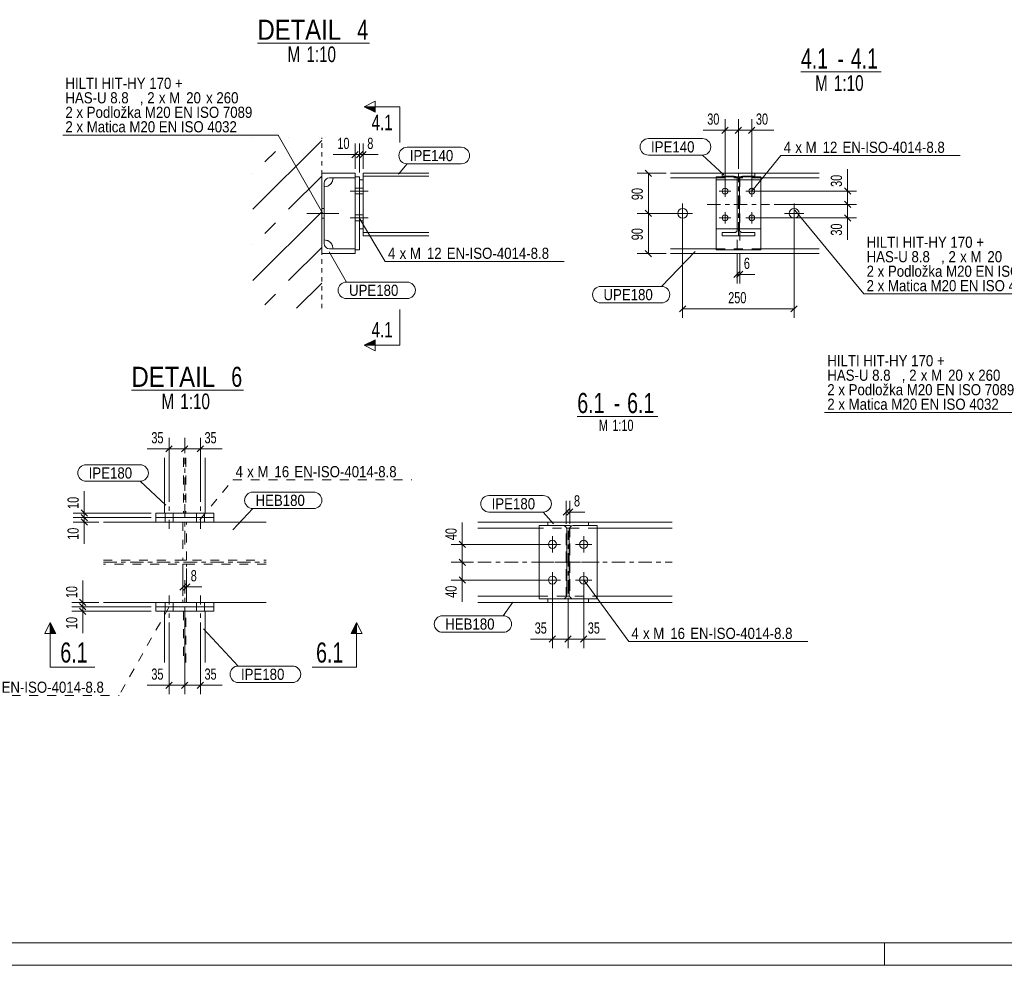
# Model space of a CAD drawing. Header units: millimetres. Extents: x -66 to 775, y -448 to 146.
# Tile 21 of 30: x 371 to 592, y -448 to -236. Entities that reach past the tile are written whole.
import ezdxf

# ---------------------------------------------------------------- set-up
doc = ezdxf.new("R2010")
doc.units = ezdxf.units.MM
for name, pattern in [('XKITLINE00', [0]), ('XKITLINE01', [4, 1, -1, 1, -1]), ('XKITLINE02', [4, 2, -2]), ('XKITLINE03', [6, 3, -1, 1, -1])]:
    doc.linetypes.add(name, pattern=pattern)
for name, color, linetype, lineweight in [('Jiný typ objektu', 7, 'Continuous', 0), ('Kóta', 4, 'Continuous', 0), ('List výkresu', 3, 'Continuous', 0), ('Prvek', 2, 'Continuous', 0), ('Značka prvku', 2, 'Continuous', 0), ('Značka šroubu', 4, 'Continuous', 0), ('Řez', 7, 'Continuous', 0), ('Šroub', 3, 'Continuous', 0)]:
    doc.layers.add(name, color=color, linetype=linetype, lineweight=lineweight)
doc.styles.add('ARIAL', font='arial.ttf')
doc.styles.add('ARIAL_NARROW', font='ARIALN.TTF')

msp = doc.modelspace()

# ---------------------------------------------------------------- hatches: boundary and pattern name
at = {"layer": 'Řez'}
for points in [[(451.12, -257.24), (448.62, -255.99), (451.12, -255.99)], [(451.12, -309.45), (448.62, -309.45), (451.12, -308.2)], [(378.28, -374.07), (378.28, -371.57), (379.53, -374.07)], [(445.71, -374.07), (446.96, -371.57), (446.96, -374.07)]]:
    msp.add_hatch(color=6, dxfattribs=at).paths.add_polyline_path(points, flags=17)

# ---------------------------------------------------------------- linework, layer by layer
at = {"layer": 'Jiný typ objektu', "color": 6, "linetype": 'XKITLINE00', "lineweight": 0}
for p, q in [((424.74, -241.73), (449.84, -241.73)), ((546.57, -248.18), (564.59, -248.18)), ((396.49, -319.52), (421.59, -319.52)), ((496.43, -325.39), (514.45, -325.39))]:
    msp.add_line(p, q, dxfattribs=at)
at = {"layer": 'Kóta', "color": 7, "linetype": 'XKITLINE00', "lineweight": 0}
for p, q in [((529.55, -273.89), (529.55, -258.75)), ((532.55, -269.89), (532.55, -258.75)), ((532.55, -269.89), (532.55, -258.75)), ((535.55, -273.89), (535.55, -258.75)), ((529.55, -261.25), (524.63, -261.25)), ((529.55, -261.25), (524.63, -261.25)), ((530.25, -260.54), (528.84, -261.95)), ((529.55, -261.25), (532.55, -261.25)), ((533.25, -260.54), (531.84, -261.95)), ((533.25, -260.54), (531.84, -261.95)), ((532.55, -261.25), (535.55, -261.25)), ((536.25, -260.54), (534.84, -261.95)), ((535.55, -261.25), (540.46, -261.25)), ((535.55, -261.25), (540.46, -261.25)), ((446.62, -269.89), (446.62, -264.2)), ((447.62, -270.69), (447.62, -264.2)), ((447.62, -270.69), (447.62, -264.2)), ((448.42, -269.89), (448.42, -264.2)), ((446.62, -266.7), (441.7, -266.7)), ((446.62, -266.7), (441.7, -266.7)), ((447.32, -265.99), (445.91, -267.41)), ((446.62, -266.7), (447.62, -266.7)), ((448.32, -265.99), (446.91, -267.41)), ((448.32, -265.99), (446.91, -267.41)), ((447.62, -266.7), (448.42, -266.7)), ((449.12, -265.99), (447.71, -267.41)), ((448.42, -266.7), (451.81, -266.7)), ((448.42, -266.7), (451.81, -266.7)), ((516.35, -270.89), (509.86, -270.89)), ((511.65, -270.18), (513.07, -271.6)), ((512.36, -279.89), (512.36, -270.89)), ((557.02, -274.89), (557.02, -269.98)), ((557.02, -274.89), (557.02, -269.98)), ((536.55, -274.89), (559.02, -274.89)), ((556.31, -274.18), (557.72, -275.6)), ((557.02, -277.89), (557.02, -274.89)), ((540.55, -277.89), (559.02, -277.89)), ((540.55, -277.89), (559.02, -277.89)), ((556.31, -277.18), (557.72, -278.6)), ((556.31, -277.18), (557.72, -278.6)), ((557.02, -280.89), (557.02, -277.89)), ((519.05, -279.89), (509.86, -279.89)), ((519.05, -279.89), (509.86, -279.89)), ((511.65, -279.18), (513.07, -280.6)), ((511.65, -279.18), (513.07, -280.6)), ((512.36, -288.89), (512.36, -279.89)), ((556.31, -280.18), (557.72, -281.6)), ((520.05, -280.89), (520.05, -303.29)), ((536.55, -280.89), (559.02, -280.89)), ((545.05, -280.89), (545.05, -303.29)), ((557.02, -280.89), (557.02, -285.81)), ((557.02, -280.89), (557.02, -285.81)), ((516.35, -288.89), (509.86, -288.89)), ((511.65, -288.18), (513.07, -289.6)), ((532.25, -288.84), (532.25, -295.58)), ((532.85, -288.84), (532.85, -295.58)), ((532.95, -292.87), (531.54, -294.29)), ((533.55, -292.87), (532.14, -294.29)), ((532.25, -293.58), (532.85, -293.58)), ((532.85, -293.58), (536.24, -293.58)), ((532.85, -293.58), (536.24, -293.58)), ((520.75, -300.58), (519.34, -301.99)), ((520.05, -301.29), (545.05, -301.29)), ((545.75, -300.58), (544.34, -301.99)), ((404.92, -344.57), (404.92, -330.17)), ((408.42, -333.67), (408.42, -330.17)), ((408.42, -333.67), (408.42, -330.17)), ((411.92, -344.57), (411.92, -330.17)), ((404.92, -332.67), (400.01, -332.67)), ((404.92, -332.67), (400.01, -332.67)), ((405.63, -331.96), (404.21, -333.37)), ((404.92, -332.67), (408.42, -332.67)), ((409.13, -331.96), (407.71, -333.37)), ((409.13, -331.96), (407.71, -333.37)), ((408.42, -332.67), (411.92, -332.67)), ((412.63, -331.96), (411.21, -333.37)), ((411.92, -332.67), (416.84, -332.67)), ((411.92, -332.67), (416.84, -332.67)), ((385.89, -347.07), (385.89, -342.16)), ((385.89, -347.07), (385.89, -342.16)), ((493.96, -349.47), (493.96, -344.33)), ((494.76, -349.47), (494.76, -344.33)), ((385.18, -346.36), (386.6, -347.78)), ((494.66, -346.12), (493.25, -347.53)), ((495.46, -346.12), (494.05, -347.53)), ((400.92, -347.07), (383.39, -347.07)), ((400.92, -348.07), (383.39, -348.07)), ((400.92, -348.07), (383.39, -348.07)), ((385.18, -347.36), (386.6, -348.78)), ((385.18, -347.36), (386.6, -348.78)), ((385.18, -348.36), (386.6, -349.78)), ((385.89, -348.07), (385.89, -347.07)), ((385.89, -349.07), (385.89, -348.07)), ((493.96, -346.83), (494.76, -346.83)), ((494.76, -346.83), (498.15, -346.83)), ((494.76, -346.83), (498.15, -346.83)), ((389.17, -349.07), (383.39, -349.07)), ((385.89, -349.07), (385.89, -353.99)), ((385.89, -349.07), (385.89, -353.99)), ((470.62, -354.07), (470.62, -349.16)), ((470.62, -354.07), (470.62, -349.16)), ((489.86, -354.07), (468.12, -354.07)), ((469.92, -353.36), (471.33, -354.78)), ((470.62, -358.07), (470.62, -354.07)), ((469.92, -357.36), (471.33, -358.78)), ((469.92, -357.36), (471.33, -358.78)), ((408.02, -359.5), (408.02, -365.61)), ((408.82, -359.5), (408.82, -365.61)), ((473.14, -358.07), (468.12, -358.07)), ((473.14, -358.07), (468.12, -358.07)), ((470.62, -362.07), (470.62, -358.07)), ((469.92, -361.36), (471.33, -362.78)), ((385.57, -367.07), (385.57, -362.16)), ((385.57, -367.07), (385.57, -362.16)), ((408.73, -362.91), (407.31, -364.32)), ((408.02, -363.61), (408.82, -363.61)), ((409.53, -362.91), (408.11, -364.32)), ((408.82, -363.61), (412.22, -363.61)), ((408.82, -363.61), (412.22, -363.61)), ((489.86, -362.07), (468.12, -362.07)), ((470.62, -362.07), (470.62, -366.99)), ((470.62, -362.07), (470.62, -366.99)), ((490.86, -363.07), (490.86, -377.32)), ((497.86, -363.07), (497.86, -377.32)), ((384.86, -366.36), (386.27, -367.78)), ((494.36, -366.07), (494.36, -377.32)), ((494.36, -366.07), (494.36, -377.32)), ((389.17, -367.07), (383.07, -367.07)), ((400.92, -368.07), (383.07, -368.07)), ((400.92, -368.07), (383.07, -368.07)), ((384.86, -367.36), (386.27, -368.78)), ((384.86, -367.36), (386.27, -368.78)), ((384.86, -368.36), (386.27, -369.78)), ((385.57, -368.07), (385.57, -367.07)), ((385.57, -369.07), (385.57, -368.07)), ((400.92, -369.07), (383.07, -369.07)), ((385.57, -369.07), (385.57, -373.99)), ((385.57, -369.07), (385.57, -373.99)), ((408.42, -370.07), (408.42, -387.65)), ((408.42, -370.07), (408.42, -387.65)), ((404.92, -371.57), (404.92, -387.65)), ((411.92, -371.57), (411.92, -387.65)), ((491.56, -374.61), (490.15, -376.03)), ((495.06, -374.61), (493.65, -376.03)), ((495.06, -374.61), (493.65, -376.03)), ((498.56, -374.61), (497.15, -376.03)), ((490.86, -375.32), (485.94, -375.32)), ((490.86, -375.32), (485.94, -375.32)), ((490.86, -375.32), (494.36, -375.32)), ((494.36, -375.32), (497.86, -375.32)), ((497.86, -375.32), (502.77, -375.32)), ((497.86, -375.32), (502.77, -375.32)), ((404.92, -385.65), (400.01, -385.65)), ((404.92, -385.65), (400.01, -385.65)), ((405.63, -384.94), (404.21, -386.35)), ((404.92, -385.65), (408.42, -385.65)), ((409.13, -384.94), (407.71, -386.35)), ((409.13, -384.94), (407.71, -386.35)), ((408.42, -385.65), (411.92, -385.65)), ((412.63, -384.94), (411.21, -386.35)), ((411.92, -385.65), (416.84, -385.65)), ((411.92, -385.65), (416.84, -385.65))]:
    msp.add_line(p, q, dxfattribs=at)
at = {"layer": 'Kóta', "color": 3}
for p in [(529.55, -261.25), (532.55, -261.25), (532.55, -261.25), (535.55, -261.25), (446.62, -266.7), (447.62, -266.7), (447.62, -266.7), (448.42, -266.7), (512.36, -270.89), (557.02, -274.89), (557.02, -277.89), (557.02, -277.89), (512.36, -279.89), (512.36, -279.89), (557.02, -280.89), (512.36, -288.89), (532.25, -293.58), (532.85, -293.58), (520.05, -301.29), (545.05, -301.29), (404.92, -332.67), (408.42, -332.67), (408.42, -332.67), (411.92, -332.67), (385.89, -347.07), (385.89, -348.07), (385.89, -348.07), (493.96, -346.83), (494.76, -346.83), (385.89, -349.07), (470.62, -354.07), (470.62, -358.07), (470.62, -358.07), (408.02, -363.61), (408.82, -363.61), (470.62, -362.07), (385.57, -367.07), (385.57, -368.07), (385.57, -368.07), (385.57, -369.07), (490.86, -375.32), (494.36, -375.32), (494.36, -375.32), (497.86, -375.32), (404.92, -385.65), (408.42, -385.65), (408.42, -385.65), (411.92, -385.65)]:
    msp.add_point(p, dxfattribs=at)
at = {"layer": 'List výkresu', "color": 7, "linetype": 'XKITLINE00', "lineweight": 0}
for p, q in [((-60.71, -443.42), (770.29, -443.42)), ((565.29, -448.42), (565.29, -443.42)), ((-65.71, -448.42), (775.29, -448.42))]:
    msp.add_line(p, q, dxfattribs=at)
at = {"layer": 'Prvek', "color": 7, "linetype": 'XKITLINE00', "lineweight": 0}
for p, q in [((423.69, -262.97), (423.69, -262.97)), ((423.69, -262.97), (423.69, -262.97)), ((423.69, -278.97), (439.12, -263.54)), ((431.69, -262.97), (431.69, -262.97)), ((426.4, -268.37), (428.75, -266.02)), ((423.69, -270.97), (423.69, -270.97)), ((431.69, -278.97), (439.12, -271.54)), ((423.69, -278.97), (423.69, -278.97)), ((423.69, -278.97), (423.69, -278.97)), ((423.69, -294.97), (439.12, -279.54)), ((426.4, -284.37), (428.75, -282.02)), ((423.69, -286.97), (423.69, -286.97)), ((431.69, -294.97), (439.12, -287.54)), ((423.69, -294.97), (423.69, -294.97)), ((423.69, -294.97), (423.69, -294.97)), ((433.5, -301.17), (439.12, -295.54)), ((426.4, -300.37), (428.75, -298.02))]:
    msp.add_line(p, q, dxfattribs=at)
at = {"layer": 'Prvek', "color": 7, "linetype": 'XKITLINE01', "lineweight": 0}
msp.add_line((439.12, -301.17), (439.12, -262.97), dxfattribs=at)
at = {"layer": 'Prvek', "color": 3, "linetype": 'XKITLINE00', "lineweight": 0}
for p, q in [((439.12, -288.89), (439.12, -270.89)), ((439.12, -270.89), (446.62, -270.89)), ((446.62, -270.89), (446.62, -271.94)), ((448.42, -270.89), (448.42, -272.39)), ((463.18, -270.89), (448.42, -270.89)), ((517.35, -270.89), (528.9, -270.89)), ((536.2, -270.89), (528.9, -270.89)), ((528.9, -270.89), (528.9, -271.58)), ((550.62, -270.89), (536.2, -270.89)), ((536.2, -271.58), (536.2, -270.89)), ((439.67, -273.14), (439.76, -272.68)), ((439.67, -286.64), (439.67, -273.14)), ((440.41, -272.03), (440.87, -271.94)), ((446.62, -271.94), (440.87, -271.94)), ((441.67, -271.94), (441.57, -272.56)), ((446.62, -271.69), (447.62, -271.69)), ((446.62, -271.94), (446.62, -287.84)), ((447.62, -271.69), (447.62, -288.09)), ((447.62, -272.39), (447.62, -283.39)), ((448.42, -272.39), (447.62, -272.39)), ((448.42, -271.58), (463.18, -271.58)), ((448.42, -283.39), (448.42, -272.39)), ((517.35, -271.94), (527.55, -271.94)), ((527.55, -271.69), (531.96, -271.69)), ((527.55, -271.69), (527.55, -272.39)), ((527.55, -272.39), (532.31, -272.39)), ((527.55, -272.39), (527.55, -283.39)), ((528.9, -271.58), (531.61, -271.58)), ((531.61, -271.58), (531.88, -271.63)), ((532.26, -272.01), (532.31, -272.28)), ((532.31, -283.5), (532.31, -272.28)), ((532.78, -272.28), (532.83, -272.01)), ((532.78, -283.5), (532.78, -272.28)), ((537.55, -272.39), (532.78, -272.39)), ((537.55, -271.69), (533.13, -271.69)), ((533.21, -271.63), (533.48, -271.58)), ((533.48, -271.58), (536.2, -271.58)), ((537.55, -271.69), (537.55, -272.39)), ((550.62, -271.94), (537.55, -271.94)), ((537.55, -272.39), (537.55, -283.39)), ((440.28, -273.84), (439.67, -273.94)), ((447.62, -283.39), (448.42, -283.39)), ((448.42, -283.39), (448.42, -284.89)), ((448.42, -284.2), (463.18, -284.2)), ((527.55, -283.39), (532.31, -283.39)), ((527.55, -283.39), (527.55, -288.09)), ((531.61, -284.2), (528.9, -284.2)), ((528.9, -284.2), (528.9, -284.89)), ((531.88, -284.15), (531.61, -284.2)), ((532.31, -283.5), (532.26, -283.77)), ((537.55, -283.39), (532.78, -283.39)), ((532.83, -283.77), (532.78, -283.5)), ((533.48, -284.2), (533.21, -284.15)), ((536.2, -284.2), (533.48, -284.2)), ((536.2, -284.89), (536.2, -284.2)), ((537.55, -283.39), (537.55, -288.09)), ((439.67, -285.84), (440.28, -285.94)), ((439.76, -287.1), (439.67, -286.64)), ((448.42, -284.89), (463.18, -284.89)), ((528.9, -284.89), (536.2, -284.89)), ((446.62, -288.89), (439.12, -288.89)), ((440.87, -287.84), (440.41, -287.75)), ((440.87, -287.84), (446.62, -287.84)), ((441.57, -287.22), (441.67, -287.84)), ((446.62, -287.84), (446.62, -288.89)), ((446.62, -288.09), (447.62, -288.09)), ((517.35, -287.84), (527.55, -287.84)), ((550.62, -288.89), (517.35, -288.89)), ((527.55, -288.09), (537.55, -288.09)), ((550.62, -287.84), (537.55, -287.84)), ((403.87, -334.67), (403.87, -347.07)), ((412.97, -334.67), (412.97, -347.07)), ((403.87, -347.07), (401.92, -347.07)), ((401.92, -347.07), (401.92, -348.07)), ((414.92, -348.07), (401.92, -348.07)), ((414.92, -348.07), (401.92, -348.07)), ((401.92, -348.07), (401.92, -349.07)), ((403.87, -347.07), (412.97, -347.07)), ((414.92, -347.07), (412.97, -347.07)), ((414.92, -347.07), (414.92, -348.07)), ((414.92, -348.07), (414.92, -349.07)), ((426.67, -349.07), (390.17, -349.07)), ((474.14, -349.07), (489.81, -349.07)), ((474.14, -350.47), (487.86, -350.47)), ((487.86, -349.87), (489.81, -349.87)), ((487.86, -366.27), (487.86, -349.87)), ((498.91, -349.07), (489.81, -349.07)), ((489.81, -349.07), (489.81, -349.87)), ((489.81, -349.87), (493.19, -349.87)), ((493.19, -349.87), (493.54, -349.94)), ((494.02, -350.43), (494.09, -350.77)), ((494.09, -365.37), (494.09, -350.77)), ((494.62, -350.77), (494.69, -350.43)), ((494.62, -365.37), (494.62, -350.77)), ((495.18, -349.94), (495.52, -349.87)), ((495.52, -349.87), (498.91, -349.87)), ((517.69, -349.07), (498.91, -349.07)), ((498.91, -349.87), (498.91, -349.07)), ((500.86, -349.87), (498.91, -349.87)), ((500.86, -366.27), (500.86, -349.87)), ((517.69, -350.47), (500.86, -350.47)), ((474.14, -365.67), (487.86, -365.67)), ((489.81, -366.27), (487.86, -366.27)), ((493.19, -366.27), (489.81, -366.27)), ((489.81, -366.27), (489.81, -367.07)), ((493.54, -366.2), (493.19, -366.27)), ((494.09, -365.37), (494.02, -365.72)), ((494.69, -365.72), (494.62, -365.37)), ((495.52, -366.27), (495.18, -366.2)), ((495.52, -366.27), (498.91, -366.27)), ((498.91, -367.07), (498.91, -366.27)), ((500.86, -366.27), (498.91, -366.27)), ((517.69, -365.67), (500.86, -365.67)), ((426.67, -367.07), (390.17, -367.07)), ((401.92, -367.07), (401.92, -368.07)), ((414.92, -368.07), (401.92, -368.07)), ((401.92, -368.07), (401.92, -369.07)), ((414.92, -368.07), (401.92, -368.07)), ((414.92, -367.07), (414.92, -368.07)), ((414.92, -368.07), (414.92, -369.07)), ((474.14, -367.07), (489.81, -367.07)), ((489.81, -367.07), (498.91, -367.07)), ((517.69, -367.07), (498.91, -367.07)), ((403.87, -369.07), (401.92, -369.07)), ((412.97, -369.07), (403.87, -369.07)), ((403.87, -369.07), (403.87, -380.55)), ((412.97, -369.07), (412.97, -380.55)), ((414.92, -369.07), (412.97, -369.07))]:
    msp.add_line(p, q, dxfattribs=at)
at = {"layer": 'Prvek', "color": 7, "linetype": 'XKITLINE02', "lineweight": 0}
for p, q in [((528.9, -270.89), (536.2, -270.89)), ((528.9, -271.58), (528.9, -270.89)), ((528.9, -270.89), (536.2, -270.89)), ((536.2, -270.89), (536.2, -271.58)), ((441.57, -272.56), (441.67, -271.94)), ((441.67, -271.94), (446.62, -271.94)), ((446.62, -271.69), (446.62, -271.94)), ((446.62, -287.84), (446.62, -271.94)), ((448.42, -272.39), (448.42, -283.39)), ((527.55, -271.94), (537.55, -271.94)), ((527.55, -272.39), (527.55, -283.39)), ((531.61, -271.58), (528.9, -271.58)), ((531.88, -271.63), (531.61, -271.58)), ((533.13, -271.69), (531.96, -271.69)), ((532.25, -287.84), (532.25, -271.94)), ((532.25, -271.94), (532.85, -271.94)), ((532.31, -272.28), (532.26, -272.01)), ((532.31, -283.5), (532.31, -272.28)), ((532.78, -272.39), (532.31, -272.39)), ((532.83, -272.01), (532.78, -272.28)), ((532.78, -283.5), (532.78, -272.28)), ((532.85, -271.94), (532.85, -287.84)), ((533.48, -271.58), (533.21, -271.63)), ((536.2, -271.58), (533.48, -271.58)), ((537.55, -272.39), (537.55, -283.39)), ((439.67, -273.94), (440.28, -273.84)), ((439.67, -273.94), (439.67, -285.84)), ((528.9, -284.2), (531.61, -284.2)), ((528.9, -284.89), (528.9, -284.2)), ((531.61, -284.2), (531.88, -284.15)), ((532.26, -283.77), (532.31, -283.5)), ((532.78, -283.39), (532.31, -283.39)), ((532.78, -283.5), (532.83, -283.77)), ((533.21, -284.15), (533.48, -284.2)), ((533.48, -284.2), (536.2, -284.2)), ((536.2, -284.2), (536.2, -284.89)), ((440.28, -285.94), (439.67, -285.84)), ((536.2, -284.89), (528.9, -284.89)), ((441.67, -287.84), (441.57, -287.22)), ((441.67, -287.84), (446.62, -287.84)), ((446.62, -287.84), (446.62, -288.09)), ((527.55, -287.84), (537.55, -287.84)), ((532.85, -287.84), (532.25, -287.84)), ((408.16, -334.67), (408.16, -347.07)), ((408.69, -334.67), (408.69, -347.07)), ((412.97, -347.07), (403.87, -347.07)), ((414.92, -349.07), (401.92, -349.07)), ((408.82, -349.07), (408.02, -349.07)), ((408.02, -349.07), (408.02, -357.65)), ((408.82, -357.65), (408.82, -349.07)), ((487.86, -349.87), (500.86, -349.87)), ((487.86, -366.27), (487.86, -349.87)), ((500.86, -350.47), (487.86, -350.47)), ((498.91, -349.07), (489.81, -349.07)), ((489.81, -349.87), (489.81, -349.07)), ((489.81, -349.07), (498.91, -349.07)), ((493.19, -349.87), (489.81, -349.87)), ((498.91, -349.87), (489.81, -349.87)), ((493.54, -349.94), (493.19, -349.87)), ((493.96, -365.67), (493.96, -350.47)), ((493.96, -350.47), (494.76, -350.47)), ((494.09, -350.77), (494.02, -350.43)), ((494.09, -365.37), (494.09, -350.77)), ((494.69, -350.43), (494.62, -350.77)), ((494.62, -365.37), (494.62, -350.77)), ((494.76, -350.47), (494.76, -365.67)), ((495.52, -349.87), (495.18, -349.94)), ((498.91, -349.87), (495.52, -349.87)), ((498.91, -349.07), (498.91, -349.87)), ((500.86, -349.87), (500.86, -366.27)), ((493.96, -352.23), (493.96, -363.91)), ((494.76, -363.91), (494.76, -352.23)), ((390.17, -357.65), (426.67, -357.65)), ((426.67, -358.5), (390.17, -358.5)), ((408.02, -357.65), (408.82, -357.65)), ((408.02, -358.5), (408.02, -367.07)), ((408.82, -358.5), (408.02, -358.5)), ((408.82, -367.07), (408.82, -358.5)), ((487.86, -365.67), (500.86, -365.67)), ((500.86, -366.27), (487.86, -366.27)), ((489.81, -367.07), (489.81, -366.27)), ((489.81, -366.27), (493.19, -366.27)), ((498.91, -366.27), (489.81, -366.27)), ((493.19, -366.27), (493.54, -366.2)), ((494.76, -365.67), (493.96, -365.67)), ((494.02, -365.72), (494.09, -365.37)), ((494.62, -365.37), (494.69, -365.72)), ((495.18, -366.2), (495.52, -366.27)), ((495.52, -366.27), (498.91, -366.27)), ((498.91, -366.27), (498.91, -367.07)), ((414.92, -367.07), (401.92, -367.07)), ((408.02, -367.07), (408.82, -367.07)), ((498.91, -367.07), (489.81, -367.07)), ((498.91, -367.07), (489.81, -367.07)), ((412.97, -369.07), (403.87, -369.07)), ((408.16, -369.07), (408.16, -380.55)), ((408.69, -380.55), (408.69, -369.07))]:
    msp.add_line(p, q, dxfattribs=at)
at = {"layer": 'Prvek', "color": 7, "linetype": 'XKITLINE03', "lineweight": 0}
for p, q in [((532.55, -284.89), (532.55, -270.89)), ((525.55, -277.89), (539.55, -277.89)), ((408.42, -354.07), (408.42, -334.67)), ((494.36, -365.07), (494.36, -351.07)), ((390.17, -358.07), (426.67, -358.07)), ((474.14, -358.07), (517.69, -358.07)), ((487.36, -358.07), (501.36, -358.07)), ((408.42, -362.07), (408.42, -380.55))]:
    msp.add_line(p, q, dxfattribs=at)
at = {"layer": 'Prvek', "color": 3, "linetype": 'XKITLINE00', "lineweight": 0}
for centre, radius, start, end in [((440.87, -273.14), 1.2, 112.5, 157.5), ((439.67, -271.94), 2, 288, 342), ((531.61, -272.28), 0.7, 22.5, 67.5), ((533.48, -272.28), 0.7, 112.5, 157.5), ((531.61, -283.5), 0.7, 292.5, 337.5), ((533.48, -283.5), 0.7, 202.5, 247.5), ((439.67, -287.84), 2, 18, 72), ((440.87, -286.64), 1.2, 202.5, 247.5), ((493.19, -350.77), 0.9, 22.5, 67.5), ((495.52, -350.77), 0.9, 112.5, 157.5), ((493.19, -365.37), 0.9, 292.5, 337.5), ((495.52, -365.37), 0.9, 202.5, 247.5)]:
    msp.add_arc(centre, radius, start, end, dxfattribs=at)
at = {"layer": 'Prvek', "color": 7, "linetype": 'XKITLINE02', "lineweight": 0}
for centre, radius, start, end in [((439.67, -271.94), 2, 288, 342), ((531.61, -272.28), 0.7, 22.5, 67.5), ((533.48, -272.28), 0.7, 112.5, 157.5), ((531.61, -283.5), 0.7, 292.5, 337.5), ((533.48, -283.5), 0.7, 202.5, 247.5), ((439.67, -287.84), 2, 18, 72), ((493.19, -350.77), 0.9, 22.5, 67.5), ((495.52, -350.77), 0.9, 112.5, 157.5), ((493.19, -365.37), 0.9, 292.5, 337.5), ((495.52, -365.37), 0.9, 202.5, 247.5)]:
    msp.add_arc(centre, radius, start, end, dxfattribs=at)
at = {"layer": 'Značka prvku', "color": 7, "linetype": 'XKITLINE00', "lineweight": 0}
for p, q in [((512.36, -263.13), (524.5, -263.13)), ((458.28, -265.08), (470.42, -265.08)), ((512.36, -266.83), (524.5, -266.83)), ((529.27, -271.23), (524.5, -266.83)), ((456.34, -271.09), (458.28, -268.78)), ((458.28, -268.78), (470.42, -268.78)), ((440.77, -288.54), (444.65, -295.28)), ((522.85, -288.43), (515.32, -296.25)), ((444.65, -295.28), (458.27, -295.28)), ((501.7, -296.25), (515.32, -296.25)), ((444.65, -298.98), (458.27, -298.98)), ((501.7, -299.95), (515.32, -299.95)), ((386.28, -336.23), (398.41, -336.23)), ((386.28, -339.93), (398.41, -339.93)), ((404.19, -345.31), (398.41, -339.93)), ((423.69, -342.36), (437.31, -342.36)), ((476.63, -343.13), (488.76, -343.13)), ((419.2, -350.81), (423.69, -346.06)), ((423.69, -346.06), (437.31, -346.06)), ((476.63, -346.83), (488.76, -346.83)), ((491.09, -349.48), (488.76, -346.83)), ((482, -367.02), (479.84, -370.09)), ((466.22, -370.09), (479.84, -370.09)), ((412.66, -372.98), (420.42, -381.34)), ((466.22, -373.79), (479.84, -373.79)), ((420.42, -381.34), (432.56, -381.34)), ((420.42, -385.04), (432.56, -385.04))]:
    msp.add_line(p, q, dxfattribs=at)
for centre, start, end in [((512.36, -264.98), 90, 270), ((524.5, -264.98), 270, 90), ((458.28, -266.93), 90, 270), ((470.42, -266.93), 270, 90), ((444.65, -297.13), 90, 270), ((458.27, -297.13), 270, 90), ((501.7, -298.1), 90, 270), ((515.32, -298.1), 270, 90), ((386.28, -338.08), 90, 270), ((398.41, -338.08), 270, 90), ((423.69, -344.21), 90, 270), ((437.31, -344.21), 270, 90), ((476.63, -344.98), 90, 270), ((488.76, -344.98), 270, 90), ((466.22, -371.94), 90, 270), ((479.84, -371.94), 270, 90), ((420.42, -383.19), 90, 270), ((432.56, -383.19), 270, 90)]:
    msp.add_arc(centre, 1.85, start, end, dxfattribs=at)
at = {"layer": 'Značka šroubu', "color": 7, "linetype": 'XKITLINE00', "lineweight": 0}
for p, q in [((381.06, -262.33), (429.33, -262.33)), ((439.39, -279.89), (429.33, -262.33)), ((535.55, -274.89), (542.1, -266.92)), ((542.1, -266.92), (582.24, -266.92)), ((545.23, -279.2), (560.69, -297.95)), ((447.52, -280.89), (453.38, -290.68)), ((453.38, -290.68), (493.52, -290.68)), ((560.69, -297.95), (608.97, -297.95)), ((551.88, -324.51), (600.15, -324.51)), ((497.98, -362.21), (507.96, -375.88)), ((507.96, -375.88), (548.1, -375.88))]:
    msp.add_line(p, q, dxfattribs=at)
at = {"layer": 'Značka šroubu', "color": 7, "linetype": 'XKITLINE02', "lineweight": 0}
for p, q in [((411.8, -348.58), (419.21, -339.64)), ((419.21, -339.64), (459.35, -339.64)), ((404.92, -368.07), (393.7, -387.94)), ((353.56, -387.94), (393.7, -387.94))]:
    msp.add_line(p, q, dxfattribs=at)
at = {"layer": 'Řez', "color": 6, "linetype": 'XKITLINE00', "lineweight": 0}
for p, q in [((448.62, -255.99), (451.12, -254.74)), ((448.62, -255.99), (451.12, -257.24)), ((456.62, -255.99), (448.62, -255.99)), ((451.12, -257.24), (451.12, -254.74)), ((456.62, -255.99), (456.62, -263.99)), ((456.62, -309.45), (456.62, -301.45)), ((448.62, -309.45), (451.12, -308.2)), ((451.12, -308.2), (451.12, -310.7)), ((451.12, -310.7), (448.62, -309.45)), ((456.62, -309.45), (448.62, -309.45)), ((377.03, -374.07), (378.28, -371.57)), ((378.28, -371.57), (379.53, -374.07)), ((378.28, -381.57), (378.28, -371.57)), ((446.96, -371.57), (445.71, -374.07)), ((446.96, -371.57), (448.21, -374.07)), ((446.96, -381.57), (446.96, -371.57)), ((379.53, -374.07), (377.03, -374.07)), ((445.71, -374.07), (448.21, -374.07)), ((378.28, -381.57), (388.28, -381.57)), ((446.96, -381.57), (436.96, -381.57))]:
    msp.add_line(p, q, dxfattribs=at)
at = {"layer": 'Šroub', "color": 7, "linetype": 'XKITLINE00', "lineweight": 0}
for p, q in [((529.55, -276.19), (529.55, -273.59)), ((535.55, -276.19), (535.55, -273.59)), ((445.52, -274.89), (449.52, -274.89)), ((446.62, -274.24), (447.62, -274.24)), ((446.62, -275.54), (447.62, -275.54)), ((447.62, -274.24), (448.42, -274.24)), ((447.62, -275.54), (448.42, -275.54)), ((530.85, -274.89), (528.25, -274.89)), ((536.85, -274.89), (534.25, -274.89)), ((520.05, -282.09), (520.05, -277.69)), ((545.05, -282.09), (545.05, -277.69)), ((435.79, -279.89), (442.99, -279.89)), ((439.12, -278.79), (439.67, -278.79)), ((446.62, -280.24), (447.62, -280.24)), ((447.62, -280.24), (448.42, -280.24)), ((522.25, -279.89), (517.85, -279.89)), ((529.55, -282.19), (529.55, -279.59)), ((535.55, -282.19), (535.55, -279.59)), ((547.25, -279.89), (542.85, -279.89)), ((439.12, -280.99), (439.67, -280.99)), ((445.52, -280.89), (449.52, -280.89)), ((446.62, -281.54), (447.62, -281.54)), ((447.62, -281.54), (448.42, -281.54)), ((530.85, -280.89), (528.25, -280.89)), ((536.85, -280.89), (534.25, -280.89)), ((490.86, -355.87), (490.86, -352.27)), ((497.86, -355.87), (497.86, -352.27)), ((492.66, -354.07), (489.06, -354.07)), ((499.66, -354.07), (496.06, -354.07)), ((490.86, -363.87), (490.86, -360.27)), ((497.86, -363.87), (497.86, -360.27)), ((492.66, -362.07), (489.06, -362.07)), ((499.66, -362.07), (496.06, -362.07))]:
    msp.add_line(p, q, dxfattribs=at)
at = {"layer": 'Šroub', "color": 7, "linetype": 'XKITLINE02', "lineweight": 0}
for p, q in [((445.52, -274.89), (449.52, -274.89)), ((446.62, -274.24), (447.62, -274.24)), ((446.62, -275.54), (447.62, -275.54)), ((447.62, -274.24), (448.42, -274.24)), ((447.62, -275.54), (448.42, -275.54)), ((435.79, -279.89), (442.99, -279.89)), ((439.12, -278.79), (439.67, -278.79)), ((446.62, -280.24), (447.62, -280.24)), ((447.62, -280.24), (448.42, -280.24)), ((439.12, -280.99), (439.67, -280.99)), ((445.52, -280.89), (449.52, -280.89)), ((446.62, -281.54), (447.62, -281.54)), ((447.62, -281.54), (448.42, -281.54)), ((404.92, -350.57), (404.92, -345.57)), ((404.92, -350.57), (404.92, -345.57)), ((411.92, -350.57), (411.92, -345.57)), ((411.92, -350.57), (411.92, -345.57)), ((404.02, -348.07), (404.02, -347.07)), ((404.02, -348.07), (404.02, -347.07)), ((404.02, -349.07), (404.02, -348.07)), ((404.02, -349.07), (404.02, -348.07)), ((405.82, -348.07), (405.82, -347.07)), ((405.82, -348.07), (405.82, -347.07)), ((405.82, -349.07), (405.82, -348.07)), ((405.82, -349.07), (405.82, -348.07)), ((411.02, -348.07), (411.02, -347.07)), ((411.02, -348.07), (411.02, -347.07)), ((411.02, -349.07), (411.02, -348.07)), ((411.02, -349.07), (411.02, -348.07)), ((412.82, -348.07), (412.82, -347.07)), ((412.82, -348.07), (412.82, -347.07)), ((412.82, -349.07), (412.82, -348.07)), ((412.82, -349.07), (412.82, -348.07)), ((404.92, -365.57), (404.92, -370.57)), ((404.92, -365.57), (404.92, -370.57)), ((411.92, -365.57), (411.92, -370.57)), ((411.92, -365.57), (411.92, -370.57)), ((404.02, -367.07), (404.02, -368.07)), ((404.02, -367.07), (404.02, -368.07)), ((404.02, -368.07), (404.02, -369.07)), ((404.02, -368.07), (404.02, -369.07)), ((405.82, -367.07), (405.82, -368.07)), ((405.82, -367.07), (405.82, -368.07)), ((405.82, -368.07), (405.82, -369.07)), ((405.82, -368.07), (405.82, -369.07)), ((411.02, -367.07), (411.02, -368.07)), ((411.02, -367.07), (411.02, -368.07)), ((411.02, -368.07), (411.02, -369.07)), ((411.02, -368.07), (411.02, -369.07)), ((412.82, -367.07), (412.82, -368.07)), ((412.82, -367.07), (412.82, -368.07)), ((412.82, -368.07), (412.82, -369.07)), ((412.82, -368.07), (412.82, -369.07))]:
    msp.add_line(p, q, dxfattribs=at)
at = {"layer": 'Šroub', "color": 7, "linetype": 'XKITLINE00', "lineweight": 0}
for centre, radius in [((529.55, -274.89), 0.65), ((535.55, -274.89), 0.65), ((520.05, -279.89), 1.1), ((529.55, -280.89), 0.65), ((535.55, -280.89), 0.65), ((545.05, -279.89), 1.1), ((490.86, -354.07), 0.9), ((497.86, -354.07), 0.9), ((490.86, -362.07), 0.9), ((497.86, -362.07), 0.9)]:
    msp.add_circle(centre, radius, dxfattribs=at)

# ---------------------------------------------------------------- texts
at = {"layer": 'Jiný typ objektu', "color": 6, "width": 0.85}
for s, style, p in [('DETAIL', 'ARIAL', (424.74, -240.98)), ('4', 'ARIAL_NARROW', (447.1, -240.98)), ('4.1', 'ARIAL_NARROW', (546.57, -247.43)), ('4.1', 'ARIAL_NARROW', (557.75, -247.43)), ('-', 'ARIAL_NARROW', (554.76, -247.43)), ('DETAIL', 'ARIAL', (396.49, -318.77)), ('6', 'ARIAL_NARROW', (418.85, -318.77)), ('6.1', 'ARIAL_NARROW', (496.43, -324.64)), ('6.1', 'ARIAL_NARROW', (507.61, -324.64)), ('-', 'ARIAL_NARROW', (504.62, -324.64))]:
    msp.add_text(s, height=4.5, dxfattribs=dict(at, style=style)).set_placement(p)
at = {"layer": 'Jiný typ objektu', "color": 3, "style": 'ARIAL_NARROW', "width": 0.85}
for s, height, p in [('M', 3.5, (431.45, -245.98)), ('1:10', 3.5, (435.69, -245.98)), ('M', 3.5, (549.74, -252.43)), ('1:10', 3.5, (553.98, -252.43)), ('M', 3.5, (403.19, -323.77)), ('1:10', 3.5, (407.43, -323.77)), ('M', 2.5, (501.27, -328.64)), ('1:10', 2.5, (504.29, -328.64))]:
    msp.add_text(s, height=height, dxfattribs=at).set_placement(p)
at = {"layer": 'Kóta', "color": 3, "style": 'ARIAL_NARROW', "width": 0.85}
for s, p in [('30', (525.57, -260)), ('30', (536.48, -260)), ('10', (442.64, -265.45)), ('8', (449.35, -265.45)), ('6', (533.78, -292.33)), ('250', (530.27, -300.04)), ('35', (400.94, -331.42)), ('35', (412.86, -331.42)), ('8', (495.69, -345.58)), ('8', (409.76, -362.36)), ('35', (486.88, -374.07)), ('35', (498.79, -374.07)), ('35', (400.94, -384.4)), ('35', (412.86, -384.4))]:
    msp.add_text(s, height=2.5, dxfattribs=at).set_placement(p)
for s, p in [('30', (555.77, -273.95)), ('90', (511.11, -276.91)), ('30', (555.77, -284.87)), ('90', (511.11, -285.91)), ('10', (384.64, -346.13)), ('10', (384.64, -353.05)), ('40', (469.37, -353.13)), ('10', (384.32, -366.13)), ('40', (469.37, -366.05)), ('10', (384.32, -373.05))]:
    msp.add_text(s, height=2.5, rotation=90.0002, dxfattribs=at).set_placement(p)
at = {"layer": 'Značka prvku', "color": 3, "style": 'ARIAL', "width": 0.85}
for s, p in [('IPE140', (512.96, -266.23)), ('IPE140', (458.88, -268.18)), ('UPE180', (445.25, -298.38)), ('UPE180', (502.3, -299.35)), ('IPE180', (386.88, -339.33)), ('HEB180', (424.29, -345.46)), ('IPE180', (477.23, -346.23)), ('HEB180', (466.82, -373.19)), ('IPE180', (421.02, -384.44))]:
    msp.add_text(s, height=2.5, dxfattribs=at).set_placement(p)
at = {"layer": 'Značka šroubu', "color": 3, "style": 'ARIAL', "width": 0.85}
for s, p in [('HILTI HIT-HY 170 +', (381.66, -251.98)), ('HAS-U 8.8', (381.66, -255.23)), ('2', (400.02, -255.23)), ('x M', (402.62, -255.23)), ('20', (408.74, -255.23)), ('x 260', (413.2, -255.23)), ('2 x Podložka M20 EN ISO 7089', (381.66, -258.48)), (',', (398.34, -255.23)), ('2 x Matica M20 EN ISO 4032', (381.66, -261.73)), ('4', (542.7, -266.32)), ('x M', (545.31, -266.32)), ('12', (551.43, -266.32)), ('EN-ISO-4014-8.8', (555.89, -266.32)), ('HILTI HIT-HY 170 +', (561.29, -287.6)), ('4', (453.98, -290.08)), ('x M', (456.59, -290.08)), ('12', (462.71, -290.08)), ('EN-ISO-4014-8.8', (467.17, -290.08)), ('HAS-U 8.8', (561.29, -290.85)), ('2', (579.65, -290.85)), ('x M', (582.26, -290.85)), ('20', (588.38, -290.85)), ('2 x Podložka M20 EN ISO 7089', (561.29, -294.1)), (',', (577.98, -290.85)), ('2 x Matica M20 EN ISO 4032', (561.29, -297.35)), ('HILTI HIT-HY 170 +', (552.48, -314.16)), ('HAS-U 8.8', (552.48, -317.41)), ('2', (570.84, -317.41)), ('x M', (573.44, -317.41)), ('20', (579.56, -317.41)), ('x 260', (584.02, -317.41)), ('2 x Podložka M20 EN ISO 7089', (552.48, -320.66)), (',', (569.16, -317.41)), ('2 x Matica M20 EN ISO 4032', (552.48, -323.91)), ('4', (419.81, -339.04)), ('x M', (422.41, -339.04)), ('16', (428.53, -339.04)), ('EN-ISO-4014-8.8', (432.99, -339.04)), ('4', (508.56, -375.28)), ('x M', (511.16, -375.28)), ('16', (517.28, -375.28)), ('EN-ISO-4014-8.8', (521.74, -375.28)), ('EN-ISO-4014-8.8', (367.35, -387.34))]:
    msp.add_text(s, height=2.5, dxfattribs=at).set_placement(p)
at = {"layer": 'Řez', "color": 6, "style": 'ARIAL_NARROW', "width": 0.85}
for s, height, p in [('4.1', 3.5, (450.3, -261.24)), ('4.1', 3.5, (450.3, -307.7)), ('6.1', 4.5, (380.53, -380.57)), ('6.1', 4.5, (437.87, -380.57))]:
    msp.add_text(s, height=height, dxfattribs=at).set_placement(p)

doc.saveas('drawing.dxf')
